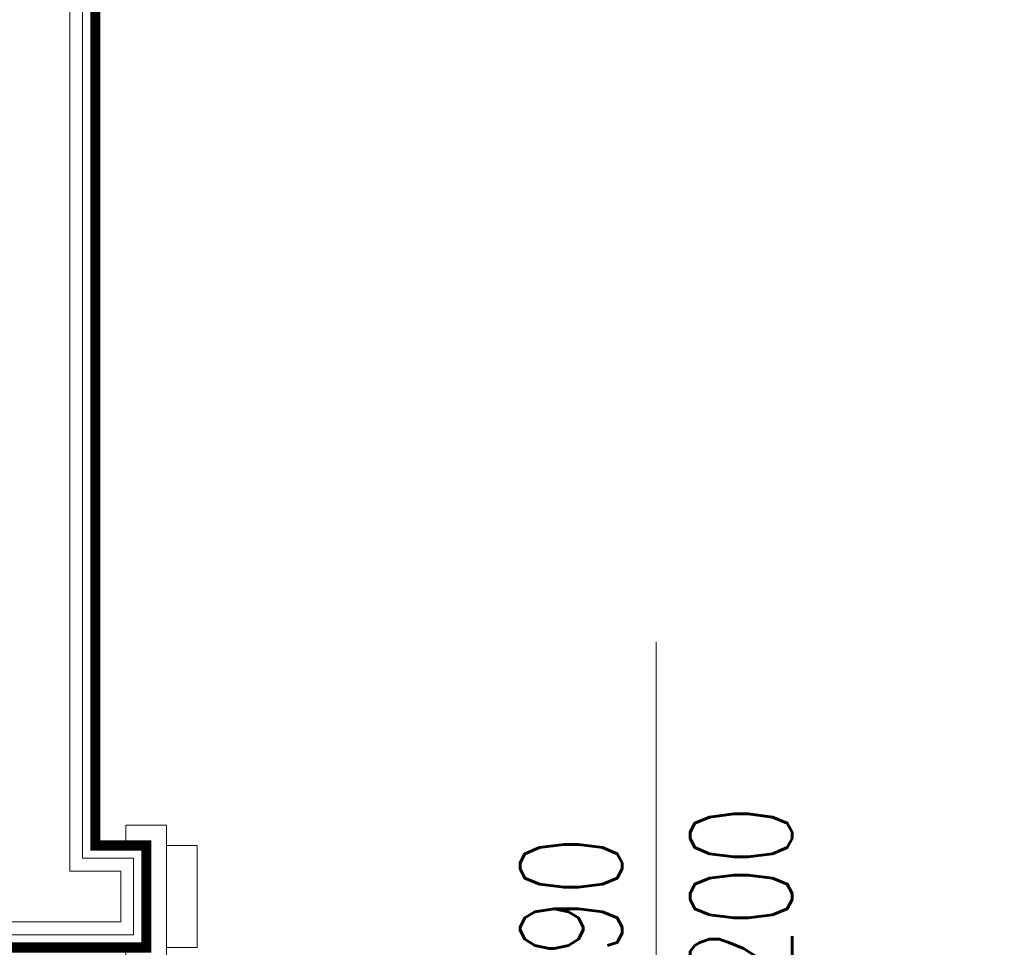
# Model space of a CAD drawing. Header units: millimetres. Extents: x -4835 to 23023, y -15404 to 3906.
# Tile 22 of 39: x -1335 to -1239, y 1440 to 1531. Entities that reach past the tile are written whole.
import ezdxf
from ezdxf.enums import TextEntityAlignment as Align

# ---------------------------------------------------------------- set-up
doc = ezdxf.new("R2010")
doc.units = ezdxf.units.MM
doc.layers.get('0').update_dxf_attribs({"lineweight": 9})
doc.layers.add('Budowlane - Sciany Wew', color=7, linetype='Continuous')
doc.layers.add('Ściany', color=51, linetype='Continuous')
doc.layers.add('Ślusarka_okienna', color=30, linetype='Continuous', lineweight=13)
doc.styles.add('JACEK_07', font='simplex.shx', dxfattribs={"width": 0.7})
doc.styles.add('RomanS', font='simplex.shx')

# ---------------------------------------------------------------- blocks, each defined once
blk = doc.blocks.new('*U230')
at = {"color": 7}
blk.add_lwpolyline([(50, 25), (50, -25)], dxfattribs=at)
for points in [[(-2, 5), (0, 5), (0, -5), (-2, -5), (-2, -7), (2, -7), (2, -5), (2, 7), (-2, 7), (-2, 5)], [(2, -5), (5, -5), (5, 5), (2, 5)]]:
    blk.add_lwpolyline(points)
at = {"color": 7, "insert": (50, 0), "char_height": 10, "width": 10, "attachment_point": 5, "rotation": 90, "style": 'JACEK_07'}
blk.add_mtext('\\pxqc;90\\P200', dxfattribs=at)
blk = doc.blocks.new('40GAZ_podklad_lewy')
at = {"layer": 'Budowlane - Sciany Wew', "color": 251, "linetype": 'Continuous', "lineweight": 20}
for points in [[(79.67, -844.747), (79.67, -837.247), (34.935, -837.247), (34.935, -687.247), (59.935, -687.247), (59.935, -679.747), (34.935, -679.747), (34.935, -462.248), (257.436, -462.247), (257.436, -679.747), (162.435, -679.747), (162.435, -687.247), (279.935, -687.247), (279.935, -679.748), (274.936, -679.747), (274.936, -462.298), (453.985, -462.298), (453.985, -679.748), (382.435, -679.748), (382.435, -687.248), (476.989, -687.298), (476.989, -837.247), (192.17, -837.247), (192.17, -844.747)], [(78.42, -843.497), (78.42, -838.497), (33.685, -838.497), (33.685, -685.997), (58.685, -685.997), (58.685, -680.997), (33.685, -680.997), (33.685, -460.998), (258.686, -460.997), (258.686, -680.997), (163.685, -680.997), (163.685, -685.997), (278.685, -685.997), (278.685, -680.998), (273.686, -680.997), (273.686, -461.048), (455.235, -461.048), (455.235, -680.998), (383.685, -680.998), (383.685, -685.999), (478.239, -686.049), (478.239, -838.498), (193.42, -838.498), (193.42, -843.497)]]:
    blk.add_lwpolyline(points, dxfattribs=at)
at = {"layer": 'Ściany', "const_width": 1}
blk.add_lwpolyline([(80.92, -845.997), (80.92, -835.997), (36.185, -835.997), (36.185, -688.497), (61.185, -688.497), (61.185, -678.497), (36.185, -678.497), (36.185, -463.498), (256.186, -463.497), (256.186, -678.497), (161.185, -678.497), (161.185, -688.497), (281.185, -688.497), (281.185, -678.498), (276.186, -678.497), (276.186, -463.548), (452.735, -463.548), (452.735, -678.498), (381.185, -678.498), (381.185, -688.497), (475.739, -688.547), (475.739, -835.997), (190.92, -835.997), (190.92, -845.997)], dxfattribs=at)
at = {"layer": 'Ślusarka_okienna'}
blk.add_blockref('*U230', (281.185, -683.497), dxfattribs=at)
blk = doc.blocks.new('C')
at = {"color": 6}
blk.add_blockref('40GAZ_podklad_lewy', (14978.113, 9594.994), dxfattribs=at)
at = {"style": 'RomanS'}
for tag, p in [('PIWO', (15267.093, 8677.754)), ('NABIAŁ/WODA', (15408.981, 8677.116)), ('NAP.KOLOR/SOKI', (15343.118, 8676.924)), ('ART.SPOŻ/PIECZYWO', (15532.08, 8676.664)), ('PIWO', (15207.951, 8676.645)), ('NAP.FUNKCJO', (15477.314, 8560.333)), ('WODA', (15287.586, 8558.33)), ('NAP.FUNKCJO', (15590.485, 8190.216))]:
    blk.add_attdef(tag, text='', height=5, dxfattribs=at).set_placement(p, align=Align.TOP_CENTER)
for tag, p in [('HIGIENA/SEZON', (15061.418, 8584.208)), ('NAP.KOLOR', (15247.469, 8484.932)), ('CIASTKA', (15515.918, 8480.98)), ('PIWO', (15326.45, 8485.009)), ('SOKI', (15435.425, 8482.473)), ('CHIPSY/SŁONE', (15435.107, 8413.607)), ('SŁODYCZE', (15516.207, 8415.789)), ('NAP.KOLOR', (15248.057, 8414.457)), ('PIWO', (15326.035, 8419.432))]:
    blk.add_attdef(tag, text='', height=5, rotation=90, dxfattribs=at).set_placement(p, align=Align.TOP_CENTER)

msp = doc.modelspace()

# ---------------------------------------------------------------- block references
msp.add_blockref('C', (-16582.0281, -7466.0778))

doc.saveas('drawing.dxf')
